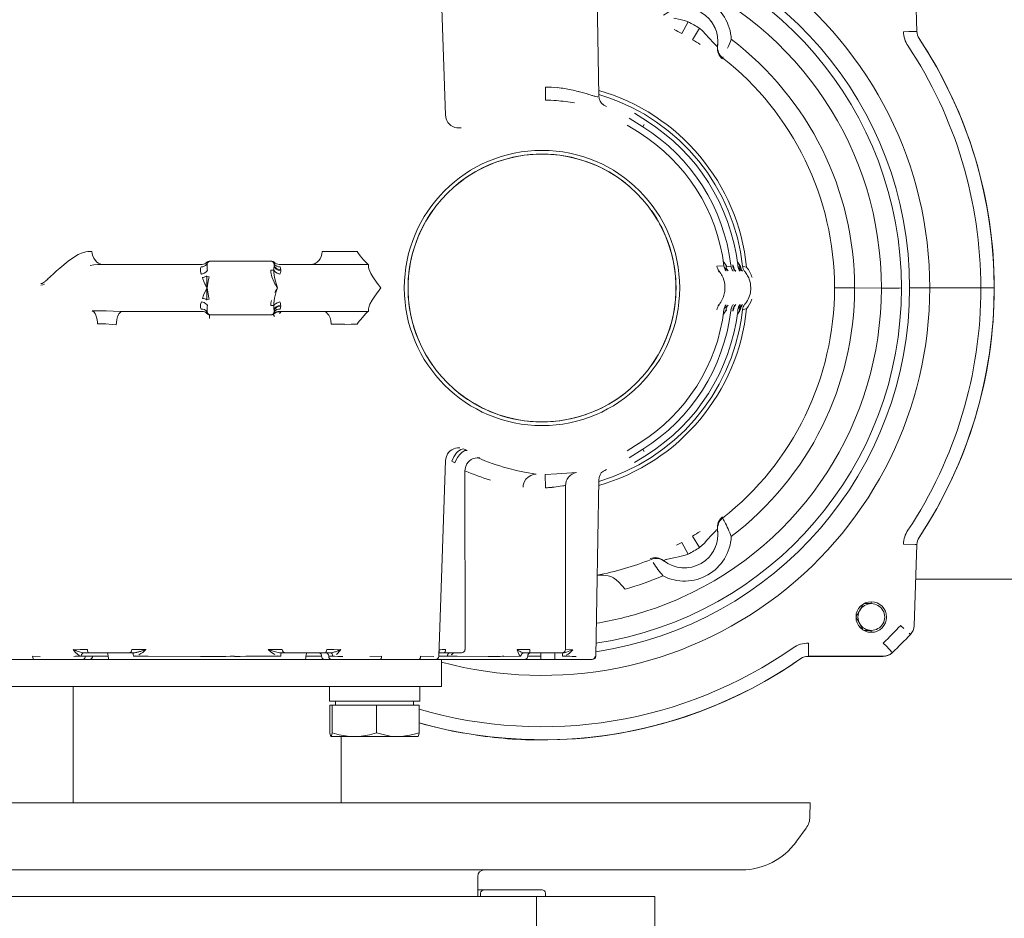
# Model space of a CAD drawing. Header units: centimetres. Extents: x -1436 to 1974, y -887 to 4352.
# Tile 42 of 105: x 544 to 559, y 2533 to 2546. Entities that reach past the tile are written whole.
import ezdxf

# ---------------------------------------------------------------- set-up
doc = ezdxf.new("R2010")
doc.units = ezdxf.units.CM
doc.header["$MEASUREMENT"] = 0
doc.layers.add('00 - nowa technologia myjni_Nr_pióra__246', color=7, linetype='Continuous', lineweight=20, true_color=0x1db3b3)
doc.layers.add('299-A Wymiary Opisy', color=7, linetype='Continuous')
doc.layers.add('299-A Wymiary Opisy_Nr_pióra__11', color=7, linetype='Continuous', lineweight=0)
doc.styles.add('STYL_AUTOMATYCZNY_1', font='arial.ttf')
doc.dimstyles.new('STYL_AUTOMATYCZNY__1', dxfattribs={"dimtxt": 13, "dimasz": 7.6, "dimexe": 0.18, "dimexo": 0.0625, "dimgap": 0, "dimtad": 1, "dimdec": 0, "dimzin": 0, "dimdsep": 46, "dimtxsty": 'STYL_AUTOMATYCZNY_1', "dimblk": 'ARROWHEAD_2', "dimblk1": 'ARROWHEAD_2', "dimblk2": 'ARROWHEAD_2', "dimcen": 0.09, "dimclrd": 7, "dimclre": 7, "dimclrt": 7, "dimadec": 0, "dimazin": 0, "dimtfac": 1, "dimtdec": 4, "dimtmove": 0, "dimatfit": 3, "dimfxl": 0, "dimtolj": 1, "dimtzin": 0, "dimarcsym": 0})

# ---------------------------------------------------------------- blocks, each defined once
blk = doc.blocks.new('*D80')
at = {"layer": '299-A Wymiary Opisy_Nr_pióra__11', "color": 7, "linetype": 'Continuous', "lineweight": 0}
for p, q in [((62.397, 2870.081), (62.379, 2855.081)), ((621.207, 2869.379), (621.188, 2854.379)), ((65.281, 2867.577), (59.495, 2857.584)), ((618.304, 2856.882), (624.09, 2866.875)), ((62.388, 2862.581), (57.498, 2862.587)), ((621.197, 2861.879), (62.388, 2862.581)), ((626.087, 2861.873), (621.197, 2861.879))]:
    blk.add_line(p, q, dxfattribs=at)
at = {"layer": '299-A Wymiary Opisy_Nr_pióra__11', "color": 7, "lineweight": 0, "insert": (326.923, 2864.848), "char_height": 13, "attachment_point": 7, "rotation": 359.928, "style": 'STYL_AUTOMATYCZNY_1'}
blk.add_mtext('\\A1;{\\pql;\\fArial|b0|i0|c238|p0;\\W1.000000;559}', dxfattribs=at)
blk = doc.blocks.new('ARROWHEAD_2')
at = {"color": 0, "linetype": 'Continuous', "lineweight": 0}
for p, q in [((-0.3781, -0.655), (0.3781, 0.655)), ((0, 0), (-1, 0))]:
    blk.add_line(p, q, dxfattribs=at)

msp = doc.modelspace()

# ---------------------------------------------------------------- linework, layer by layer
at = {"layer": '00 - nowa technologia myjni_Nr_pióra__246', "color": 132, "linetype": 'Continuous', "lineweight": 20, "true_color": 0x1db3b3}
for p, q in [((550.428, 2545.045), (550.326, 2547.967)), ((552.669, 2547.967), (552.715, 2545.335)), ((557.464, 2546.295), (557.421, 2547.509)), ((553.954, 2546.266), (554.051, 2546.441)), ((554.116, 2546.172), (554.22, 2546.343)), ((554.358, 2546.201), (554.314, 2546.251)), ((554.488, 2546.07), (554.489, 2546.078)), ((554.488, 2546.07), (554.488, 2546.071)), ((554.489, 2546.083), (554.49, 2546.084)), ((554.572, 2545.916), (554.565, 2545.902)), ((551.922, 2545.465), (551.918, 2545.272)), ((552.562, 2545.357), (552.611, 2545.341)), ((552.757, 2545.224), (552.758, 2545.222)), ((553.251, 2545.073), (553.428, 2544.961)), ((553.14, 2544.898), (553.318, 2544.785)), ((553.167, 2545.001), (553.373, 2544.873)), ((553.373, 2544.873), (553.393, 2544.906)), ((553.429, 2544.964), (553.428, 2544.961)), ((553.319, 2544.788), (553.318, 2544.785)), ((553.373, 2544.873), (553.373, 2544.873)), ((545.089, 2543.009), (545.15, 2543.009)), ((548.918, 2543.009), (549.108, 2543.008)), ((546.905, 2542.866), (546.918, 2542.866)), ((546.906, 2542.866), (546.918, 2542.866)), ((547.818, 2542.866), (546.918, 2542.866)), ((547.818, 2542.866), (547.832, 2542.866)), ((547.819, 2542.866), (547.831, 2542.866)), ((554.578, 2542.857), (554.575, 2542.859)), ((554.788, 2542.857), (554.785, 2542.859)), ((545.24, 2542.816), (545.242, 2542.816)), ((546.793, 2542.816), (545.242, 2542.816)), ((546.77, 2542.738), (546.77, 2542.726)), ((546.868, 2542.816), (546.868, 2542.8)), ((546.868, 2542.8), (546.868, 2542.816)), ((546.868, 2542.799), (546.868, 2542.8)), ((547.864, 2542.73), (547.818, 2542.73)), ((547.869, 2542.801), (547.869, 2542.816)), ((547.869, 2542.816), (547.869, 2542.801)), ((547.869, 2542.8), (547.869, 2542.801)), ((547.869, 2542.8), (547.869, 2542.801)), ((547.944, 2542.816), (548.855, 2542.816)), ((548.855, 2542.816), (548.87, 2542.816)), ((548.87, 2542.816), (548.856, 2542.816)), ((554.583, 2542.797), (554.479, 2542.792)), ((554.582, 2542.797), (554.583, 2542.797)), ((554.601, 2542.763), (554.587, 2542.774)), ((554.603, 2542.735), (554.604, 2542.734)), ((554.621, 2542.801), (554.616, 2542.8)), ((554.616, 2542.8), (554.621, 2542.788)), ((554.623, 2542.783), (554.621, 2542.801)), ((554.689, 2542.791), (554.623, 2542.783)), ((554.689, 2542.791), (554.687, 2542.808)), ((554.708, 2542.735), (554.707, 2542.736)), ((554.714, 2542.727), (554.708, 2542.735)), ((554.793, 2542.79), (554.79, 2542.816)), ((554.81, 2542.762), (554.796, 2542.772)), ((554.811, 2542.736), (554.814, 2542.732)), ((554.814, 2542.732), (554.812, 2542.735)), ((544.489, 2542.597), (544.576, 2542.678)), ((546.866, 2542.643), (546.86, 2542.64)), ((546.866, 2542.643), (546.901, 2542.631)), ((546.868, 2542.465), (546.866, 2542.417)), ((549.868, 2542.468), (549.868, 2542.464)), ((554.982, 2542.423), (554.983, 2542.435)), ((556.534, 2542.465), (556.234, 2542.465)), ((556.933, 2542.462), (556.534, 2542.465)), ((557.356, 2542.465), (557.656, 2542.465)), ((558.418, 2542.465), (557.656, 2542.465)), ((558.426, 2542.465), (558.418, 2542.465)), ((558.618, 2542.465), (558.426, 2542.465)), ((546.866, 2542.288), (546.901, 2542.3)), ((545.599, 2542.116), (545.607, 2542.116)), ((545.599, 2542.116), (545.605, 2542.116)), ((546.793, 2542.116), (545.607, 2542.116)), ((546.77, 2542.205), (546.77, 2542.193)), ((546.868, 2542.131), (546.868, 2542.132)), ((546.868, 2542.132), (546.868, 2542.132)), ((546.868, 2542.116), (546.868, 2542.131)), ((547.818, 2542.201), (547.864, 2542.201)), ((547.869, 2542.13), (547.869, 2542.131)), ((547.869, 2542.131), (547.869, 2542.131)), ((547.869, 2542.116), (547.869, 2542.13)), ((547.869, 2542.13), (547.869, 2542.116)), ((548.855, 2542.116), (547.944, 2542.116)), ((548.871, 2542.116), (548.855, 2542.116)), ((548.856, 2542.116), (548.871, 2542.116)), ((554.584, 2542.14), (554.584, 2542.14)), ((554.587, 2542.157), (554.601, 2542.168)), ((554.603, 2542.196), (554.6, 2542.191)), ((554.604, 2542.196), (554.603, 2542.196)), ((554.616, 2542.131), (554.621, 2542.13)), ((554.621, 2542.13), (554.622, 2542.14)), ((554.687, 2542.123), (554.689, 2542.14)), ((554.708, 2542.197), (554.707, 2542.196)), ((554.714, 2542.204), (554.708, 2542.197)), ((554.79, 2542.116), (554.793, 2542.141)), ((554.793, 2542.141), (554.793, 2542.141)), ((554.796, 2542.159), (554.81, 2542.169)), ((554.814, 2542.199), (554.811, 2542.196)), ((554.814, 2542.199), (554.812, 2542.197)), ((554.841, 2542.198), (554.842, 2542.199)), ((554.842, 2542.199), (554.856, 2542.213)), ((546.901, 2542.016), (546.904, 2542.016)), ((546.91, 2542.066), (546.905, 2542.066)), ((546.91, 2542.066), (546.908, 2542.066)), ((546.918, 2542.066), (546.91, 2542.066)), ((546.918, 2542.066), (546.911, 2542.066)), ((546.918, 2542.066), (547.818, 2542.066)), ((547.832, 2542.066), (547.818, 2542.066)), ((547.831, 2542.066), (547.819, 2542.066)), ((547.852, 2542.07), (547.847, 2542.068)), ((547.856, 2542.071), (547.852, 2542.07)), ((547.868, 2542.08), (547.869, 2542.082)), ((554.575, 2542.072), (554.578, 2542.074)), ((554.785, 2542.073), (554.788, 2542.075)), ((549.019, 2541.923), (548.918, 2541.922)), ((549.089, 2541.923), (549.019, 2541.923)), ((549.108, 2541.923), (549.089, 2541.923)), ((553.317, 2540.146), (553.141, 2540.034)), ((553.373, 2540.058), (553.167, 2539.93)), ((553.318, 2540.146), (553.319, 2540.144)), ((553.373, 2540.058), (553.393, 2540.025)), ((553.427, 2539.97), (553.251, 2539.858)), ((553.428, 2539.97), (553.429, 2539.968)), ((550.326, 2536.964), (550.428, 2539.887)), ((550.521, 2539.878), (550.569, 2539.854)), ((550.719, 2537.066), (550.718, 2539.733)), ((551.918, 2539.482), (551.915, 2539.682)), ((552.669, 2536.965), (552.715, 2539.596)), ((551.95, 2539.483), (551.918, 2539.482)), ((552.18, 2539.51), (552.14, 2539.504)), ((552.218, 2537.066), (552.218, 2539.511)), ((554.488, 2538.862), (554.488, 2538.86)), ((554.489, 2538.853), (554.488, 2538.862)), ((554.116, 2538.759), (554.22, 2538.588)), ((554.489, 2538.848), (554.49, 2538.847)), ((553.954, 2538.666), (554.051, 2538.49)), ((557.421, 2537.422), (557.464, 2538.636)), ((553.68, 2538.396), (553.681, 2538.394)), ((553.691, 2538.387), (553.692, 2538.386)), ((552.713, 2538.174), (552.69, 2538.172)), ((557.445, 2538.115), (561.819, 2538.115)), ((556.664, 2537.745), (556.555, 2537.557)), ((556.782, 2537.751), (556.674, 2537.751)), ((556.783, 2537.751), (556.783, 2537.779)), ((556.555, 2537.545), (556.664, 2537.357)), ((557.27, 2537.38), (557.221, 2537.426)), ((556.674, 2537.351), (556.783, 2537.351)), ((556.783, 2537.324), (556.783, 2537.351)), ((555.845, 2537.163), (555.845, 2536.966)), ((544.379, 2536.964), (544.264, 2536.965)), ((544.871, 2537.064), (544.898, 2537.053)), ((545.107, 2537.016), (545.028, 2537.016)), ((545.107, 2537.016), (545.029, 2537.016)), ((545.053, 2536.966), (545.159, 2536.966)), ((545.248, 2537.016), (545.107, 2537.016)), ((545.159, 2536.966), (545.392, 2536.966)), ((545.59, 2537.016), (545.248, 2537.016)), ((545.703, 2537.016), (545.59, 2537.016)), ((545.759, 2537.016), (545.703, 2537.016)), ((545.758, 2537.016), (545.76, 2537.016)), ((545.76, 2537.016), (545.758, 2537.016)), ((545.988, 2536.966), (545.769, 2536.966)), ((545.814, 2537.023), (545.818, 2537.024)), ((545.887, 2537.042), (545.915, 2537.051)), ((545.915, 2537.051), (545.957, 2537.064)), ((546.773, 2536.963), (545.988, 2536.966)), ((547.908, 2537.027), (547.911, 2537.025)), ((547.977, 2537.016), (547.979, 2537.016)), ((548.033, 2537.016), (547.978, 2537.016)), ((548.034, 2537.016), (547.979, 2537.016)), ((548.147, 2537.016), (548.034, 2537.016)), ((548.489, 2537.016), (548.147, 2537.016)), ((548.345, 2536.966), (548.578, 2536.966)), ((548.63, 2537.016), (548.489, 2537.016)), ((548.709, 2537.016), (548.63, 2537.016)), ((548.708, 2537.016), (548.67, 2537.016)), ((548.855, 2537.059), (548.866, 2537.064)), ((549.473, 2536.965), (549.296, 2536.964)), ((550.255, 2536.964), (550.055, 2536.965)), ((550.326, 2536.964), (550.325, 2536.964)), ((550.326, 2536.966), (550.456, 2536.966)), ((550.403, 2537.016), (550.338, 2537.016)), ((550.544, 2537.016), (550.403, 2537.016)), ((550.603, 2536.966), (550.456, 2536.966)), ((550.492, 2537.016), (550.493, 2537.016)), ((550.493, 2537.016), (550.522, 2537.016)), ((550.659, 2537.016), (550.544, 2537.016)), ((551.063, 2536.963), (550.603, 2536.966)), ((550.661, 2537.016), (550.659, 2537.016)), ((550.668, 2537.016), (550.661, 2537.016)), ((551.553, 2536.966), (551.3, 2536.964)), ((551.685, 2537.066), (551.496, 2537.064)), ((551.558, 2537.026), (551.559, 2537.025)), ((551.601, 2537.016), (551.6, 2537.016)), ((551.6, 2537.016), (551.6, 2537.016)), ((551.685, 2537.016), (551.6, 2537.016)), ((551.655, 2536.966), (551.85, 2536.966)), ((551.685, 2537.016), (551.685, 2537.066)), ((551.918, 2537.016), (551.685, 2537.016)), ((551.85, 2536.966), (551.85, 2537.016)), ((551.85, 2536.966), (551.85, 2536.916)), ((552.093, 2537.016), (551.919, 2537.016)), ((552.061, 2537.016), (552.061, 2536.966)), ((552.061, 2536.916), (552.061, 2536.966)), ((552.097, 2537.016), (552.093, 2537.016)), ((552.168, 2537.016), (552.097, 2537.016)), ((552.182, 2537.016), (552.169, 2537.016)), ((552.182, 2537.016), (552.184, 2537.016)), ((552.184, 2537.016), (552.182, 2537.016)), ((552.233, 2537.027), (552.306, 2537.055)), ((552.306, 2537.055), (552.329, 2537.063)), ((555.808, 2536.962), (556.957, 2536.962)), ((555.845, 2536.966), (556.961, 2536.966)), ((539.735, 2536.916), (546.769, 2536.916)), ((549.888, 2536.916), (546.769, 2536.916)), ((549.888, 2536.916), (550.369, 2536.916)), ((550.369, 2536.916), (550.369, 2536.516)), ((551.606, 2536.916), (550.369, 2536.916)), ((551.606, 2536.916), (551.368, 2536.916)), ((551.85, 2536.916), (551.606, 2536.916)), ((551.606, 2536.916), (551.85, 2536.916)), ((552.061, 2536.916), (551.85, 2536.916)), ((552.061, 2536.916), (551.85, 2536.916)), ((552.61, 2536.916), (552.061, 2536.916)), ((552.061, 2536.916), (552.61, 2536.916)), ((552.619, 2536.916), (552.61, 2536.916)), ((539.735, 2536.516), (546.769, 2536.516)), ((544.868, 2536.516), (544.868, 2534.776)), ((549.888, 2536.516), (546.769, 2536.516)), ((548.694, 2536.516), (549.397, 2536.516)), ((548.694, 2536.295), (548.694, 2536.516)), ((549.397, 2536.516), (550.043, 2536.516)), ((549.888, 2536.516), (550.369, 2536.516)), ((550.043, 2536.295), (550.043, 2536.516)), ((550.043, 2536.295), (550.043, 2536.516)), ((548.694, 2536.295), (549.397, 2536.295)), ((548.735, 2536.236), (548.703, 2536.236)), ((548.703, 2536.236), (548.703, 2535.824)), ((549.4, 2536.236), (548.735, 2536.236)), ((548.735, 2536.236), (548.735, 2535.824)), ((549.669, 2536.295), (548.787, 2536.295)), ((548.787, 2536.295), (548.787, 2536.236)), ((549.397, 2536.295), (550.043, 2536.295)), ((550.034, 2536.236), (549.4, 2536.236)), ((549.4, 2536.236), (549.4, 2535.824)), ((549.95, 2536.295), (549.669, 2536.295)), ((549.95, 2536.295), (549.95, 2536.236)), ((549.95, 2536.295), (549.95, 2536.236)), ((550.034, 2536.236), (550.034, 2535.824)), ((550.034, 2536.236), (550.034, 2535.824)), ((548.719, 2535.766), (548.718, 2535.766)), ((548.719, 2535.766), (548.718, 2535.766)), ((549.068, 2535.766), (548.719, 2535.766)), ((548.719, 2535.766), (548.719, 2535.766)), ((548.868, 2535.766), (548.868, 2534.776)), ((549.704, 2535.766), (549.068, 2535.766)), ((549.07, 2535.766), (549.068, 2535.766)), ((549.717, 2535.766), (549.704, 2535.766)), ((549.704, 2535.766), (549.717, 2535.766)), ((549.714, 2535.766), (549.717, 2535.766)), ((550.018, 2535.766), (549.717, 2535.766)), ((550.018, 2535.766), (550.019, 2535.766)), ((550.018, 2535.766), (550.019, 2535.766)), ((555.869, 2534.776), (540.504, 2534.776)), ((555.867, 2534.571), (555.869, 2534.776)), ((555.659, 2534.19), (555.81, 2534.398)), ((554.849, 2533.776), (541.226, 2533.776)), ((550.908, 2533.376), (550.908, 2533.676)), ((550.908, 2533.476), (551.002, 2533.476)), ((550.95, 2533.376), (550.952, 2533.427)), ((551.002, 2533.476), (551.308, 2533.476)), ((551.308, 2533.476), (551.412, 2533.476)), ((551.718, 2533.476), (551.412, 2533.476)), ((551.868, 2533.476), (551.718, 2533.476)), ((551.918, 2533.426), (551.918, 2533.376)), ((551.784, 2533.376), (528.909, 2533.376)), ((551.784, 2530.376), (551.784, 2533.376)), ((553.553, 2533.376), (551.784, 2533.376)), ((553.553, 2530.376), (553.553, 2533.376))]:
    msp.add_line(p, q, dxfattribs=at)
for points in [[(554.051, 2546.441), (554.01, 2546.454), (553.931, 2546.474), (553.836, 2546.494)], [(554.314, 2546.251), (554.262, 2546.304), (554.22, 2546.343)], [(554.488, 2546.071), (554.487, 2546.071), (554.483, 2546.073), (554.457, 2546.096)], [(554.861, 2542.79), (554.83, 2543.003), (554.784, 2543.214), (554.723, 2543.421), (554.648, 2543.623), (554.558, 2543.819), (554.454, 2544.007), (554.338, 2544.188), (554.208, 2544.359), (554.067, 2544.522), (553.914, 2544.674), (553.751, 2544.814), (553.578, 2544.943), (553.396, 2545.059), (553.207, 2545.161), (553.011, 2545.251), (552.864, 2545.306), (552.715, 2545.354)], [(552.715, 2545.335), (552.72, 2545.295), (552.734, 2545.257), (552.756, 2545.225), (552.758, 2545.222)], [(550.428, 2545.045), (550.438, 2544.989), (550.448, 2544.964), (550.464, 2544.937), (550.485, 2544.912), (550.509, 2544.891), (550.537, 2544.874), (550.567, 2544.862), (550.597, 2544.856), (550.627, 2544.854), (550.659, 2544.857)], [(544.669, 2542.763), (544.796, 2542.866), (544.891, 2542.932), (544.943, 2542.963), (544.996, 2542.987), (545.057, 2543.006), (545.089, 2543.009)], [(545.15, 2543.009), (545.153, 2542.981), (545.159, 2542.954), (545.176, 2542.911), (545.202, 2542.873), (545.223, 2542.852), (545.248, 2542.836), (545.273, 2542.824), (545.3, 2542.818), (545.322, 2542.816)], [(546.872, 2542.834), (546.862, 2542.816), (546.846, 2542.8), (546.826, 2542.789), (546.803, 2542.782), (546.78, 2542.782)], [(546.868, 2542.849), (546.87, 2542.846), (546.873, 2542.838), (546.872, 2542.834)], [(547.865, 2542.834), (547.864, 2542.839), (547.868, 2542.847), (547.869, 2542.849)], [(547.865, 2542.834), (547.881, 2542.809), (547.91, 2542.79), (547.933, 2542.783), (547.958, 2542.782)], [(549.276, 2542.815), (549.271, 2542.818), (549.256, 2542.83), (549.204, 2542.885)], [(545.126, 2542.8), (545.18, 2542.811), (545.24, 2542.816)], [(546.873, 2542.73), (546.863, 2542.716), (546.85, 2542.703), (546.825, 2542.686), (546.784, 2542.671)], [(547.871, 2542.552), (547.837, 2542.63), (547.82, 2542.701), (547.818, 2542.73)], [(547.876, 2542.621), (547.864, 2542.695), (547.864, 2542.73)], [(547.864, 2542.73), (547.874, 2542.715), (547.889, 2542.702), (547.914, 2542.686), (547.954, 2542.671)], [(547.869, 2542.816), (547.871, 2542.797), (547.879, 2542.78), (547.893, 2542.765), (547.91, 2542.753), (547.93, 2542.744), (547.968, 2542.738)], [(547.869, 2542.801), (547.871, 2542.784), (547.879, 2542.769), (547.892, 2542.753), (547.909, 2542.741), (547.931, 2542.732), (547.968, 2542.726)], [(548.87, 2542.816), (549.005, 2542.815), (549.276, 2542.815)], [(549.278, 2542.814), (549.279, 2542.807), (549.279, 2542.777)], [(549.279, 2542.777), (549.283, 2542.75), (549.296, 2542.717), (549.315, 2542.679)], [(554.511, 2542.716), (554.508, 2542.712), (554.504, 2542.704)], [(554.714, 2542.727), (554.72, 2542.716), (554.72, 2542.715)], [(554.728, 2542.791), (554.727, 2542.791), (554.725, 2542.793), (554.715, 2542.811)], [(554.76, 2542.714), (554.756, 2542.716), (554.743, 2542.729)], [(554.831, 2542.79), (554.83, 2542.79), (554.825, 2542.794), (554.814, 2542.818)], [(554.814, 2542.732), (554.824, 2542.716), (554.825, 2542.715), (554.825, 2542.714)], [(554.862, 2542.714), (554.859, 2542.716), (554.841, 2542.733)], [(554.921, 2542.776), (554.872, 2542.788), (554.862, 2542.79), (554.861, 2542.79)], [(544.388, 2542.531), (544.407, 2542.534), (544.424, 2542.542)], [(546.798, 2542.622), (546.803, 2542.602), (546.818, 2542.563), (546.836, 2542.527)], [(546.901, 2542.631), (546.895, 2542.611), (546.885, 2542.567), (546.868, 2542.465)], [(547.919, 2542.465), (547.889, 2542.567), (547.876, 2542.621)], [(549.315, 2542.679), (549.342, 2542.633), (549.409, 2542.535), (549.46, 2542.465)], [(544.387, 2542.509), (544.419, 2542.512), (544.443, 2542.52)], [(546.868, 2542.465), (546.829, 2542.392), (546.814, 2542.36), (546.798, 2542.31)], [(546.866, 2542.417), (546.864, 2542.344), (546.864, 2542.308)], [(546.868, 2542.465), (546.884, 2542.371), (546.895, 2542.318), (546.901, 2542.3)], [(547.864, 2542.201), (547.864, 2542.237), (547.875, 2542.311), (547.897, 2542.392)], [(549.46, 2542.465), (549.371, 2542.342), (549.332, 2542.282), (549.298, 2542.221), (549.287, 2542.193), (549.281, 2542.172), (549.279, 2542.154)], [(557.233, 2542.465), (557.197, 2542.464), (556.933, 2542.462)], [(546.873, 2542.201), (546.863, 2542.216), (546.848, 2542.23), (546.823, 2542.246), (546.784, 2542.26)], [(547.864, 2542.201), (547.874, 2542.216), (547.888, 2542.229), (547.913, 2542.245), (547.954, 2542.26)], [(545.156, 2542.125), (545.361, 2542.124), (545.57, 2542.116), (545.599, 2542.116)], [(545.156, 2542.125), (545.179, 2542.107), (545.197, 2542.083), (545.21, 2542.057), (545.225, 2542.009), (545.233, 2541.959), (545.235, 2541.93)], [(545.605, 2542.116), (545.592, 2542.113), (545.578, 2542.106), (545.565, 2542.095), (545.552, 2542.077), (545.532, 2542.036), (545.521, 2541.994), (545.515, 2541.951), (545.513, 2541.916)], [(546.872, 2542.097), (546.856, 2542.122), (546.828, 2542.142), (546.805, 2542.149), (546.78, 2542.15)], [(546.872, 2542.097), (546.873, 2542.093), (546.869, 2542.085), (546.868, 2542.082)], [(547.869, 2542.082), (547.867, 2542.085), (547.864, 2542.093), (547.865, 2542.097)], [(547.865, 2542.097), (547.875, 2542.115), (547.891, 2542.131), (547.911, 2542.143), (547.934, 2542.149), (547.958, 2542.15)], [(547.869, 2542.13), (547.871, 2542.147), (547.879, 2542.163), (547.892, 2542.178), (547.909, 2542.19), (547.931, 2542.199), (547.968, 2542.205)], [(547.869, 2542.117), (547.871, 2542.134), (547.879, 2542.151), (547.893, 2542.166), (547.91, 2542.179), (547.931, 2542.188), (547.968, 2542.193)], [(548.723, 2541.923), (548.716, 2541.978), (548.704, 2542.02), (548.684, 2542.059), (548.668, 2542.079), (548.649, 2542.097), (548.631, 2542.108), (548.61, 2542.115), (548.596, 2542.116)], [(549.276, 2542.116), (549.005, 2542.116), (548.871, 2542.116)], [(549.276, 2542.116), (549.272, 2542.114), (549.259, 2542.104), (549.24, 2542.086), (549.183, 2542.021)], [(549.279, 2542.154), (549.279, 2542.125), (549.278, 2542.118)], [(552.715, 2539.577), (552.919, 2539.645), (553.118, 2539.727), (553.311, 2539.824), (553.496, 2539.934), (553.673, 2540.057), (553.841, 2540.192), (553.999, 2540.339), (554.145, 2540.496), (554.28, 2540.664), (554.403, 2540.841), (554.513, 2541.027), (554.609, 2541.219), (554.691, 2541.418), (554.758, 2541.622), (554.811, 2541.831), (554.84, 2541.985), (554.861, 2542.141)], [(554.622, 2542.14), (554.621, 2542.139), (554.616, 2542.131)], [(554.72, 2542.216), (554.72, 2542.215), (554.719, 2542.212), (554.714, 2542.204)], [(554.743, 2542.202), (554.722, 2542.165), (554.715, 2542.121)], [(554.715, 2542.121), (554.722, 2542.133), (554.726, 2542.14), (554.727, 2542.141)], [(554.743, 2542.202), (554.756, 2542.215), (554.759, 2542.216)], [(554.824, 2542.217), (554.824, 2542.215), (554.814, 2542.199)], [(554.841, 2542.198), (554.824, 2542.172), (554.815, 2542.142), (554.814, 2542.114)], [(554.814, 2542.114), (554.822, 2542.132), (554.826, 2542.138), (554.829, 2542.141)], [(554.861, 2542.141), (554.91, 2542.152), (554.921, 2542.156)], [(547.852, 2542.07), (547.854, 2542.07), (547.855, 2542.069), (547.859, 2542.066), (547.876, 2542.041)], [(545.356, 2541.929), (545.451, 2541.919), (545.513, 2541.916)], [(550.428, 2539.887), (550.436, 2539.936), (550.459, 2539.987), (550.477, 2540.011), (550.499, 2540.032), (550.524, 2540.049), (550.551, 2540.063), (550.579, 2540.072), (550.608, 2540.077), (550.64, 2540.077)], [(550.708, 2540.058), (550.694, 2540.061), (550.676, 2540.059), (550.658, 2540.053), (550.635, 2540.039), (550.613, 2540.021), (550.594, 2540.001), (550.554, 2539.945), (550.521, 2539.878)], [(550.752, 2540.036), (550.737, 2540.038), (550.718, 2540.036), (550.7, 2540.029), (550.677, 2540.014), (550.656, 2539.995), (550.637, 2539.975), (550.607, 2539.933), (550.583, 2539.889), (550.569, 2539.854)], [(550.938, 2539.93), (550.9, 2539.931), (550.871, 2539.926), (550.842, 2539.917), (550.813, 2539.903), (550.788, 2539.884), (550.767, 2539.863), (550.748, 2539.839), (550.735, 2539.812), (550.725, 2539.785), (550.718, 2539.733)], [(551.78, 2539.683), (551.605, 2539.715), (551.508, 2539.735), (551.351, 2539.774)], [(552.776, 2539.724), (552.806, 2539.738), (552.83, 2539.752), (552.832, 2539.754)], [(551.78, 2539.683), (551.74, 2539.679), (551.702, 2539.667), (551.662, 2539.642), (551.629, 2539.608), (551.604, 2539.567), (551.589, 2539.521), (551.585, 2539.49)], [(552.365, 2539.71), (552.313, 2539.707), (552.091, 2539.689), (551.915, 2539.682)], [(552.715, 2539.596), (552.72, 2539.636), (552.734, 2539.674), (552.753, 2539.703), (552.758, 2539.709)], [(552.218, 2539.511), (552.218, 2539.512), (552.216, 2539.513), (552.207, 2539.513)], [(554.402, 2538.779), (554.456, 2538.834), (554.475, 2538.852), (554.483, 2538.858), (554.486, 2538.86), (554.487, 2538.86)], [(554.22, 2538.588), (554.291, 2538.656), (554.329, 2538.697), (554.402, 2538.779)], [(557.464, 2538.636), (557.459, 2538.636), (557.439, 2538.636), (557.264, 2538.64)], [(553.739, 2538.414), (553.862, 2538.442), (553.906, 2538.452)], [(553.906, 2538.452), (554.003, 2538.475), (554.051, 2538.49)], [(553.681, 2538.394), (553.682, 2538.396), (553.684, 2538.397), (553.695, 2538.401)], [(553.108, 2537.969), (553.062, 2538.024), (553.017, 2538.071), (552.975, 2538.108), (552.934, 2538.136), (552.894, 2538.155), (552.854, 2538.167), (552.816, 2538.173), (552.779, 2538.177), (552.713, 2538.174)], [(557.367, 2537.292), (557.362, 2537.295), (557.346, 2537.31)], [(557.099, 2537.021), (557.097, 2537.023), (557.008, 2537.114), (556.961, 2537.163)], [(544.264, 2536.965), (544.266, 2536.947), (544.271, 2536.93), (544.279, 2536.919), (544.284, 2536.916), (544.287, 2536.916)], [(544.87, 2537.064), (544.906, 2537.021), (544.933, 2536.995), (544.957, 2536.977)], [(544.963, 2537.03), (545.005, 2537.018), (545.029, 2537.016)], [(544.969, 2536.972), (544.984, 2536.967), (544.991, 2536.966)], [(545.029, 2537.016), (545.017, 2537.013), (545.007, 2537.006), (544.996, 2536.991), (544.991, 2536.966)], [(545.053, 2536.966), (545.051, 2536.951), (545.045, 2536.937), (545.035, 2536.925), (545.022, 2536.918), (545.01, 2536.916)], [(545.082, 2537.066), (545.084, 2537.047), (545.09, 2537.03), (545.096, 2537.021), (545.1, 2537.018), (545.107, 2537.016)], [(545.159, 2536.966), (545.157, 2536.95), (545.15, 2536.936), (545.141, 2536.925), (545.128, 2536.918), (545.115, 2536.916)], [(545.392, 2536.966), (545.388, 2536.999), (545.383, 2537.01), (545.381, 2537.014), (545.379, 2537.015), (545.377, 2537.016)], [(545.392, 2536.966), (545.396, 2536.93), (545.402, 2536.919), (545.405, 2536.916), (545.407, 2536.916)], [(545.759, 2537.016), (545.761, 2537.014), (545.764, 2537.006), (545.767, 2536.995), (545.769, 2536.966)], [(545.851, 2536.988), (545.881, 2537.005), (545.909, 2537.024), (545.957, 2537.064)], [(547.78, 2537.064), (547.831, 2537.022), (547.882, 2536.99)], [(547.921, 2536.974), (547.944, 2536.969), (547.968, 2536.966)], [(547.979, 2537.016), (547.977, 2537.015), (547.976, 2537.014), (547.974, 2537.01), (547.971, 2536.999), (547.968, 2536.966)], [(548.345, 2536.966), (548.341, 2536.933), (548.337, 2536.921), (548.334, 2536.917), (548.332, 2536.916), (548.33, 2536.916)], [(548.36, 2537.016), (548.357, 2537.015), (548.355, 2537.013), (548.352, 2537.008), (548.347, 2536.989), (548.345, 2536.966)], [(548.578, 2536.966), (548.576, 2536.981), (548.57, 2536.995), (548.56, 2537.006), (548.548, 2537.013), (548.535, 2537.016)], [(548.578, 2536.966), (548.58, 2536.951), (548.586, 2536.937), (548.596, 2536.925), (548.609, 2536.918), (548.622, 2536.916)], [(548.655, 2537.066), (548.653, 2537.047), (548.647, 2537.03), (548.638, 2537.019), (548.633, 2537.016), (548.63, 2537.016)], [(548.643, 2537.016), (548.656, 2537.012), (548.667, 2537.005), (548.68, 2536.988), (548.684, 2536.967), (548.684, 2536.966)], [(548.746, 2536.966), (548.743, 2536.984), (548.735, 2537.001), (548.725, 2537.01), (548.708, 2537.016)], [(548.746, 2536.966), (548.752, 2536.967), (548.765, 2536.971)], [(548.896, 2536.964), (548.821, 2536.964), (548.746, 2536.966)], [(548.799, 2536.991), (548.822, 2537.013), (548.866, 2537.064)], [(549.473, 2536.965), (549.471, 2536.947), (549.466, 2536.93), (549.458, 2536.919), (549.453, 2536.916), (549.45, 2536.916)], [(550.055, 2536.965), (550.053, 2536.944), (550.045, 2536.927), (550.036, 2536.918), (550.031, 2536.916)], [(550.328, 2537.042), (550.333, 2537.027), (550.337, 2537.017), (550.338, 2537.016)], [(550.492, 2537.016), (550.481, 2537.013), (550.471, 2537.006), (550.463, 2536.995), (550.458, 2536.981), (550.456, 2536.966)], [(551.496, 2537.064), (551.511, 2537.023), (551.529, 2536.988), (551.537, 2536.976)], [(551.537, 2536.976), (551.543, 2536.971), (551.55, 2536.967), (551.552, 2536.966)], [(551.6, 2537.016), (551.585, 2537.013), (551.572, 2537.006), (551.562, 2536.995), (551.555, 2536.981), (551.553, 2536.966)], [(551.655, 2536.966), (551.653, 2536.951), (551.646, 2536.937), (551.634, 2536.925), (551.62, 2536.918), (551.606, 2536.916)], [(552.182, 2537.016), (552.181, 2537.015), (552.18, 2537.014), (552.178, 2537.011), (552.176, 2537.003), (552.173, 2536.966)], [(552.329, 2537.063), (552.221, 2537.066), (552.219, 2537.066)], [(552.227, 2536.98), (552.259, 2536.999), (552.279, 2537.014), (552.329, 2537.063)], [(550.034, 2535.97), (550.24, 2535.915), (550.449, 2535.867), (550.658, 2535.825), (550.869, 2535.79), (551.099, 2535.762), (551.329, 2535.742), (551.56, 2535.728), (551.75, 2535.721), (551.941, 2535.718), (552.132, 2535.721), (552.345, 2535.732), (552.558, 2535.751), (552.77, 2535.776), (552.981, 2535.808), (553.192, 2535.847), (553.401, 2535.892), (553.608, 2535.944), (553.814, 2536.002), (554.018, 2536.067), (554.219, 2536.138), (554.419, 2536.216), (554.615, 2536.3), (554.809, 2536.39), (555, 2536.486), (555.188, 2536.588), (555.373, 2536.696), (555.553, 2536.81), (555.731, 2536.93)], [(551.948, 2535.716), (552.243, 2535.726), (552.536, 2535.749), (552.826, 2535.784), (553.112, 2535.831), (553.395, 2535.89), (553.675, 2535.962), (553.952, 2536.045), (554.226, 2536.141), (554.497, 2536.248), (554.763, 2536.368), (555.002, 2536.486), (555.236, 2536.615), (555.466, 2536.754), (555.731, 2536.93)], [(548.718, 2535.766), (548.716, 2535.767), (548.713, 2535.775), (548.703, 2535.824)], [(548.735, 2535.824), (548.725, 2535.775), (548.723, 2535.769), (548.721, 2535.767), (548.72, 2535.766)], [(549.068, 2535.766), (549.001, 2535.768), (548.933, 2535.775), (548.84, 2535.794), (548.735, 2535.824)], [(549.4, 2535.824), (549.295, 2535.794), (549.202, 2535.775), (549.134, 2535.768), (549.068, 2535.766)], [(549.704, 2535.766), (549.604, 2535.774), (549.496, 2535.795), (549.4, 2535.824)], [(549.717, 2535.766), (549.803, 2535.771), (549.894, 2535.785), (549.961, 2535.801), (550.034, 2535.824)], [(550.019, 2535.766), (550.021, 2535.767), (550.024, 2535.775), (550.034, 2535.824)], [(550.019, 2535.766), (550.021, 2535.767), (550.024, 2535.775), (550.034, 2535.824)]]:
    msp.add_lwpolyline(points, dxfattribs=at)
for centre, radius in [((551.868, 2542.465), 2.055), ((556.783, 2537.551), 0.228)]:
    msp.add_circle(centre, radius, dxfattribs=at)
for centre, radius, start, end in [((551.869, 2542.465), 5.787, 0.005, 106.4418), ((551.868, 2542.469), 5.487, 359.9653, 81.5952), ((551.868, 2542.469), 5.364, 359.9686, 81.377), ((551.869, 2542.473), 5.064, 359.8747, 67.3592), ((553.994, 2546.144), 0.7, 2.78, 117.2027), ((553.994, 2546.146), 0.5, 351.3863, 128.6137), ((551.868, 2542.465), 4.535, 58.7656, 61.2323), ((553.994, 2546.146), 0.499, 23.1761, 37.3888), ((551.527, 2541.838), 5.049, 61.2628, 62.7319), ((557.658, 2546.303), 0.395, 181.7761, 213.7333), ((557.663, 2546.303), 0.2, 181.9848, 213.5115), ((551.496, 2541.855), 5.05, 57.221, 58.741), ((555.789, 2547.445), 1.896, 221.0058, 225.3626), ((554.686, 2546.042), 0.2, 172.0175, 231.8258), ((554.688, 2546.059), 0.2, 173.2253, 231.9559), ((553.993, 2546.146), 0.5, 352.6527, 2.7986), ((552.195, 2547.168), 2.687, 335.2852, 338.3746), ((551.869, 2542.465), 4.665, 0.0144, 52.7474), ((551.868, 2542.468), 6.55, 359.9778, 33.5087), ((551.868, 2542.465), 6.75, 326.4906, 33.5094), ((551.869, 2542.465), 6.75, 359.9995, 33.5098), ((551.868, 2542.468), 4.366, 359.9662, 51.8577), ((551.869, 2542.467), 2.998, 85.5821, 88.9889), ((551.869, 2543.324), 2.145, 80.9851, 83.8205), ((551.863, 2543.289), 2.181, 78.2894, 80.9756), ((551.83, 2543.135), 2.338, 75.6312, 78.2764), ((551.74, 2542.783), 2.701, 73.9006, 75.6314), ((551.445, 2541.765), 3.761, 72.7156, 73.8788), ((553.148, 2547.033), 1.775, 252.3955, 253.9407), ((552.725, 2545.546), 0.229, 252.7343, 261.3231), ((551.868, 2542.465), 3.069, 5.7993, 74.0025), ((551.868, 2542.461), 2.811, 85.59, 88.983), ((551.82, 2541.848), 3.425, 81.0471, 85.5833), ((552.694, 2545.337), 0.0181, 258.5481, 287.5701), ((552.867, 2545.332), 0.154, 224.5883, 237.6361), ((552.897, 2545.363), 0.198, 225.476, 250.6876), ((552.5, 2544.589), 0.677, 63.9466, 65.9799), ((553.424, 2544.952), 0.0125, 63.6287, 99.0529), ((551.868, 2542.465), 2.942, 6.8271, 58.0001), ((553.314, 2544.776), 0.0128, 64.0727, 98.4302), ((551.868, 2542.465), 2.735, 6.9647, 57.9966), ((551.868, 2542.465), 2.839, 6.9269, 58.0039), ((551.868, 2542.465), 2, 89.9999, 270.0001), ((551.868, 2542.467), 1.998, 90.0165, 130.3035), ((551.868, 2542.465), 2, 269.9999, 90.0001), ((551.869, 2542.467), 1.998, 49.4345, 89.9836), ((551.868, 2542.465), 6.75, 347.8042, 11.0741), ((551.867, 2542.466), 1.999, 144.5063, 180.0134), ((551.87, 2542.466), 1.999, 359.9866, 35.3075), ((548.777, 2571.207), 28.198, 269.614, 270.2867), ((550.85, 2544.262), 2.146, 215.7265, 219.89), ((546.793, 2542.916), 0.1, 270.0086, 318.192), ((546.905, 2542.816), 0.05, 89.9979, 138.188), ((546.918, 2542.816), 0.05, 90, 180), ((546.905, 2542.816), 0.05, 94.2336, 138.1682), ((547.818, 2542.816), 0.05, 0, 90), ((547.832, 2542.816), 0.05, 41.8104, 90), ((547.832, 2542.816), 0.05, 41.8431, 85.8738), ((547.944, 2542.916), 0.1, 221.8103, 270), ((547.944, 2542.916), 0.1, 221.808, 269.9761), ((553.895, 2542.366), 0.842, 31.0432, 35.6791), ((554.117, 2542.38), 0.823, 32.1098, 35.3666), ((547.125, 2539.962), 3.725, 131.2376, 133.1739), ((546.865, 2542.738), 0.0957, 153.2171, 180.2784), ((546.912, 2542.734), 0.143, 183.3292, 206.1222), ((547.509, 2542.808), 0.641, 180.7107, 187.0168), ((547.223, 2542.809), 0.646, 352.965, 359.1873), ((547.826, 2542.735), 0.143, 333.7605, 356.6875), ((547.875, 2542.738), 0.0936, 359.889, 27.7344), ((549.273, 2542.81), 0.00608, 38.9088, 63.4843), ((554.628, 2542.811), 0.15, 187.2649, 219.0432), ((554.2, 2542.466), 0.399, 26.5808, 38.7654), ((554.725, 2542.808), 0.142, 184.4592, 210.4963), ((554.122, 2542.198), 0.74, 45.0004, 49.7354), ((554.484, 2542.641), 0.152, 30.9534, 39.5653), ((554.731, 2542.816), 0.151, 211.8904, 219.538), ((554.751, 2542.807), 0.136, 182.876, 218.8546), ((554.642, 2542.794), 0.0217, 194.9399, 208.4814), ((554.828, 2542.806), 0.14, 186.3228, 210.9632), ((554.838, 2542.807), 0.123, 178.3506, 219.4635), ((554.877, 2542.808), 0.15, 186.4535, 218.3479), ((554.942, 2542.807), 0.15, 186.3845, 218.3357), ((554.931, 2542.805), 0.138, 186.2216, 211.4493), ((554.434, 2542.316), 0.583, 45.7395, 49.8727), ((554.932, 2542.809), 0.119, 175.9178, 219.5546), ((554.98, 2542.807), 0.15, 186.2267, 218.312), ((555.01, 2542.806), 0.15, 185.9341, 218.1509), ((554.88, 2542.698), 0.0203, 37.4544, 51.095), ((554.744, 2542.578), 0.201, 36.7438, 40.9237), ((554.588, 2542.458), 0.398, 25.7416, 37.1273), ((554.518, 2542.463), 0.511, 17.8984, 37.7199), ((544.324, 2542.704), 0.19, 301.555, 312.597), ((543.881, 2543.237), 0.883, 310.3707, 313.5689), ((546.773, 2542.828), 0.208, 276.8537, 291.2569), ((546.791, 2542.779), 0.155, 291.7149, 296.3853), ((547.336, 2542.599), 0.472, 174.6076, 178.1067), ((547.829, 2542.587), 0.965, 178.3649, 182.3994), ((551.106, 2542.717), 4.244, 182.3014, 183.3907), ((549.449, 2543.375), 1.781, 207.5578, 210.7234), ((554.198, 2542.465), 0.401, 7.5589, 26.5835), ((554.602, 2542.466), 0.382, 15.005, 25.6519), ((554.598, 2542.465), 0.386, 355.5878, 15.041), ((548.937, 2543.62), 2.369, 207.4945, 209.1686), ((549.938, 2541.279), 2.342, 149.5591, 151.458), ((553.332, 2540.817), 5.659, 163.0617, 163.8396), ((551.867, 2542.465), 1.999, 179.9866, 215.2956), ((551.869, 2542.466), 5.787, 254.9761, 359.9951), ((551.868, 2542.462), 5.487, 278.4045, 0.0345), ((551.869, 2542.463), 5.364, 278.623, 0.0314), ((551.87, 2542.465), 1.999, 324.4377, 0.0134), ((551.869, 2542.458), 5.064, 294.1535, 0.0366), ((551.868, 2542.463), 4.366, 308.141, 0.0349), ((554.199, 2542.465), 0.4, 347.3183, 358.0052), ((554.2, 2542.465), 0.399, 358.0161, 7.5657), ((551.869, 2542.467), 4.665, 307.2532, 359.9848), ((554.597, 2542.468), 0.388, 322.6621, 353.3673), ((551.868, 2542.463), 6.551, 326.4924, 0.0211), ((551.868, 2542.465), 6.75, 326.4907, 0.0003), ((546.914, 2542.197), 0.144, 154.0201, 176.5915), ((546.776, 2542.118), 0.193, 62.1455, 83.4729), ((547.304, 2542.33), 0.44, 182.9041, 185.4397), ((548.097, 2542.199), 0.279, 163.9875, 179.5475), ((547.827, 2542.197), 0.141, 3.1572, 26.4008), ((554.2, 2542.465), 0.399, 321.2286, 334.2365), ((554.198, 2542.466), 0.401, 334.2274, 347.3242), ((554.52, 2542.467), 0.508, 322.1737, 340.5772), ((546.864, 2542.193), 0.094, 179.5075, 207.0257), ((546.793, 2542.016), 0.1, 41.8096, 89.9991), ((546.793, 2542.016), 0.1, 41.8084, 89.9758), ((546.918, 2542.116), 0.05, 180, 270), ((547.509, 2542.123), 0.64, 172.99, 179.299), ((547.818, 2542.116), 0.05, 270, 0), ((547.222, 2542.122), 0.646, 0.8261, 7.042), ((547.936, 2542.01), 0.0979, 70.6168, 134.4923), ((547.944, 2542.016), 0.1, 90.0062, 138.1917), ((547.943, 2542.014), 0.101, 83.0716, 136.9431), ((547.944, 2542.084), 0.0317, 69.472, 90.3418), ((547.75, 2542.323), 0.311, 309.3947, 314.7143), ((547.873, 2542.194), 0.0952, 332.4982, 359.8795), ((549.274, 2542.121), 0.00542, 293.2719, 320.2331), ((551.869, 2542.465), 3.068, 285.9849, 354.2093), ((551.868, 2542.465), 2.735, 301.9833, 353.1604), ((551.868, 2542.465), 2.839, 301.9962, 353.0729), ((551.868, 2542.465), 2.942, 301.9939, 353.1728), ((554.628, 2542.12), 0.15, 140.9815, 172.7175), ((554.523, 2542.228), 0.0176, 192.2749, 228.1094), ((553.764, 2542.652), 0.999, 324.6719, 328.5812), ((554.725, 2542.124), 0.142, 149.3794, 173.3098), ((554.123, 2542.732), 0.739, 310.2573, 315.0102), ((554.493, 2542.284), 0.141, 320.2302, 329.2886), ((554.727, 2542.118), 0.146, 140.418, 147.7043), ((554.752, 2542.124), 0.136, 141.2189, 177.2488), ((554.828, 2542.125), 0.14, 149.1021, 173.5994), ((554.877, 2542.124), 0.15, 141.6552, 173.5361), ((554.161, 2542.522), 0.77, 324.4978, 327.9787), ((554.942, 2542.124), 0.15, 141.6427, 173.6796), ((554.933, 2542.126), 0.141, 148.8111, 173.6253), ((554.434, 2542.616), 0.583, 310.1285, 314.2666), ((554.98, 2542.125), 0.15, 141.6812, 173.7763), ((554.872, 2542.198), 0.0216, 117.8638, 138.7532), ((555.01, 2542.126), 0.149, 141.849, 174.0667), ((554.879, 2542.234), 0.0213, 309.2693, 322.661), ((554.743, 2542.354), 0.202, 319.1359, 323.2425), ((546.905, 2542.116), 0.05, 221.8117, 270.002), ((546.905, 2542.116), 0.05, 221.8336, 265.768), ((546.904, 2542.115), 0.049, 237.3808, 253.2704), ((546.905, 2542.113), 0.0472, 259.5343, 270.2779), ((548.43, 2542.026), 1.525, 178.5093, 180.3877), ((547.832, 2542.116), 0.05, 270, 318.1897), ((547.832, 2542.113), 0.0471, 269.7924, 277.3333), ((547.832, 2542.116), 0.05, 274.1801, 318.157), ((551.018, 2540.543), 2.356, 141.1568, 144.1648), ((545.288, 2541.165), 0.767, 84.9474, 93.9763), ((545.287, 2541.197), 0.734, 88.3843, 91.3284), ((548.765, 2501.264), 40.659, 89.7851, 90.0601), ((551.868, 2542.465), 2, 229.4445, 310.356), ((551.93, 2542.443), 2.68, 242.8667, 243.9221), ((553.314, 2540.154), 0.0118, 259.3722, 295.675), ((552.174, 2542.821), 3.156, 246.2951, 254.8918), ((553.424, 2539.978), 0.0118, 259.6358, 296.0043), ((551.971, 2542.599), 3.126, 246.3776, 253.7774), ((552.418, 2539.511), 0.2, 100.4959, 179.9755), ((552.868, 2539.599), 0.155, 122.3775, 135.0375), ((551.875, 2540.98), 1.499, 272.8527, 275.4655), ((551.823, 2541.462), 1.983, 275.657, 279.1998), ((552.226, 2539.225), 0.289, 93.6147, 99.0971), ((554.685, 2538.89), 0.2, 128.159, 188.0174), ((554.688, 2538.872), 0.2, 128.0433, 186.8283), ((553.556, 2538.469), 1.154, 26.1131, 29.0483), ((553.994, 2538.785), 0.5, 231.3863, 8.6137), ((552.166, 2537.752), 2.718, 21.6128, 26.7825), ((553.994, 2538.787), 0.7, 242.8004, 357.2181), ((551.503, 2543.065), 5.037, 301.2589, 302.7552), ((553.993, 2538.785), 0.5, 357.2021, 7.1452), ((557.658, 2538.628), 0.395, 146.268, 178.2226), ((557.663, 2538.629), 0.2, 146.475, 178.0227), ((551.583, 2542.99), 4.932, 297.7195, 298.746), ((551.868, 2542.466), 4.535, 298.7656, 301.2344), ((553.994, 2538.784), 0.499, 322.942, 337.3268), ((553.557, 2538.238), 0.2, 52.0297, 111.8261), ((553.571, 2538.227), 0.2, 53.2279, 111.9583), ((551.868, 2542.463), 4.366, 280.8531, 291.8966), ((555.986, 2540), 2.952, 213.6665, 218.4258), ((553.9, 2537.777), 0.658, 104.1906, 108.2075), ((553.994, 2538.784), 0.499, 263.2415, 277.5557), ((551.87, 2542.463), 4.661, 285.395, 292.7644), ((551.868, 2542.459), 5.065, 287.9924, 294.1551), ((556.783, 2537.551), 0.2, 89.9999, 270.0001), ((556.783, 2537.551), 0.2, 269.9901, 90.0099), ((551.868, 2542.459), 5.065, 279.197, 287.9925), ((551.889, 2542.445), 7.323, 313.8405, 316.7371), ((557.221, 2537.429), 0.2, 316.7409, 358), ((551.865, 2542.469), 7.555, 313.8563, 316.7392), ((555.844, 2536.766), 0.397, 89.8791, 125.022), ((544.683, 2572.838), 35.775, 270.2999, 270.6393), ((544.844, 2539.781), 2.817, 270.713, 271.6912), ((545.265, 2537.972), 0.99, 248.2175, 252.2478), ((545.013, 2534.296), 2.67, 90.4801, 91.8387), ((545.04, 2540.811), 3.846, 269.2716, 270.2003), ((545.985, 2553.801), 16.737, 269.1846, 269.9052), ((545.751, 2537.285), 0.27, 271.8058, 283.3797), ((545.757, 2537.138), 0.173, 274.0575, 283.7868), ((545.73, 2537.429), 0.414, 282.2588, 285.2591), ((545.669, 2537.721), 0.713, 283.756, 287.7391), ((546.852, 2677.548), 140.584, 269.96794, 270.17287), ((548.232, 2327.128), 209.838, 90.07214, 90.26109), ((547.753, 2553.797), 16.733, 270.0931, 270.8139), ((549.001, 2540.903), 4.028, 252.3555, 253.2626), ((548.186, 2538.146), 1.154, 252.593, 256.0363), ((548.014, 2537.439), 0.426, 256.0568, 261.1413), ((547.981, 2537.228), 0.212, 261.0795, 269.5), ((549.053, 2572.614), 35.551, 269.3573, 269.6988), ((548.698, 2540.601), 3.636, 269.7745, 270.7569), ((548.703, 2537.17), 0.154, 271.7066, 285.8282), ((548.593, 2537.599), 0.597, 284.7867, 289.9827), ((548.292, 2538.466), 1.515, 289.4788, 291.8154), ((551.868, 2542.463), 6.55, 253.7331, 304.9007), ((550.276, 2536.966), 0.0501, 270.6871, 357.6911), ((550.338, 2536.984), 0.0315, 89.6138, 108.7447), ((550.48, 2530.189), 6.876, 90.4367, 91.2556), ((550.447, 2537.053), 0.0878, 275.8007, 289.3404), ((550.375, 2537.18), 0.237, 305.7417, 315.7106), ((550.668, 2537.066), 0.05, 270.0428, 359.9514), ((551.111, 2566.562), 29.598, 269.9082, 270.3672), ((551.595, 2537.17), 0.146, 226.8992, 239.6209), ((551.637, 2537.226), 0.214, 237.6023, 248.4469), ((551.621, 2537.177), 0.163, 247.6933, 255.9859), ((551.602, 2537.097), 0.0815, 255.6613, 268.9956), ((551.704, 2536.966), 0.0494, 90.7998, 180.5508), ((552.168, 2537.066), 0.05, 270, 0), ((552.156, 2537.137), 0.172, 275.6077, 286.6515), ((552.152, 2532.775), 4.191, 88.6158, 89.7208), ((552.181, 2537.119), 0.104, 271.8088, 278.6327), ((552.164, 2537.211), 0.197, 279.6663, 290.4305), ((552.349, 2541.15), 4.186, 268.6863, 270.4158), ((552.61, 2536.966), 0.05, 270.1534, 358.9736), ((552.619, 2536.966), 0.05, 270.0072, 358.9929), ((555.845, 2536.766), 0.2, 89.9889, 124.9174), ((556.957, 2537.162), 0.2, 270, 313.816), ((556.961, 2537.166), 0.2, 270, 313.8556), ((551.868, 2542.465), 6.75, 273.126, 290.8344), ((551.868, 2542.465), 6.75, 254.2278, 260.0258), ((551.868, 2542.465), 6.75, 261.6637, 270.7286), ((555.567, 2534.574), 0.3, 324.1316, 359.5), ((554.849, 2534.776), 1, 270, 324.1316), ((551.008, 2533.676), 0.1, 90, 180), ((551.002, 2533.426), 0.05, 90, 177.7275), ((551.868, 2533.426), 0.05, 0, 90)]:
    msp.add_arc(centre, radius, start, end, dxfattribs=at)
for centre, major_axis, ratio, start_param, end_param in [((557.264, 2546.289), (-0.2, -0.007), 0.013082, 3.152652, 4.711932), ((548.414, 2543.016), (0, 0.2), 0.866025, 3.15158, 4.680973), ((548.414, 2543.016), (0, 0.2), 0.866025, 3.141593, 3.15158), ((545.703, 2537.066), (0, -0.05), 0.866025, 0, 1.570796), ((548.034, 2537.066), (0, -0.05), 0.866025, 4.712389, 6.283185), ((548.727, 2536.966), (0, -0.05), 0.866025, 4.712389, 6.283118), ((550.403, 2537.066), (0, -0.05), 0.5, 0, 1.570796)]:
    msp.add_ellipse(centre, major_axis=major_axis, ratio=ratio, start_param=start_param, end_param=end_param, dxfattribs=at)

# ---------------------------------------------------------------- dimensions: what is measured, and where the dimension line sits
at = {"layer": '299-A Wymiary Opisy', "color": 7, "linetype": 'Continuous', "lineweight": 0}
dim = msp.add_linear_dim(base=(62.388, 2862.581), p1=(621.379, 3006.651), p2=(60.718, 1533.251), angle=179.928, dimstyle='STYL_AUTOMATYCZNY__1', dxfattribs=at)
dim.commit()
dim.dimension.update_dxf_attribs({"geometry": '*D80', "text_midpoint": (341.771, 2871.33), "dimtype": 160, "text_rotation": 359.928})

doc.saveas('drawing.dxf')
